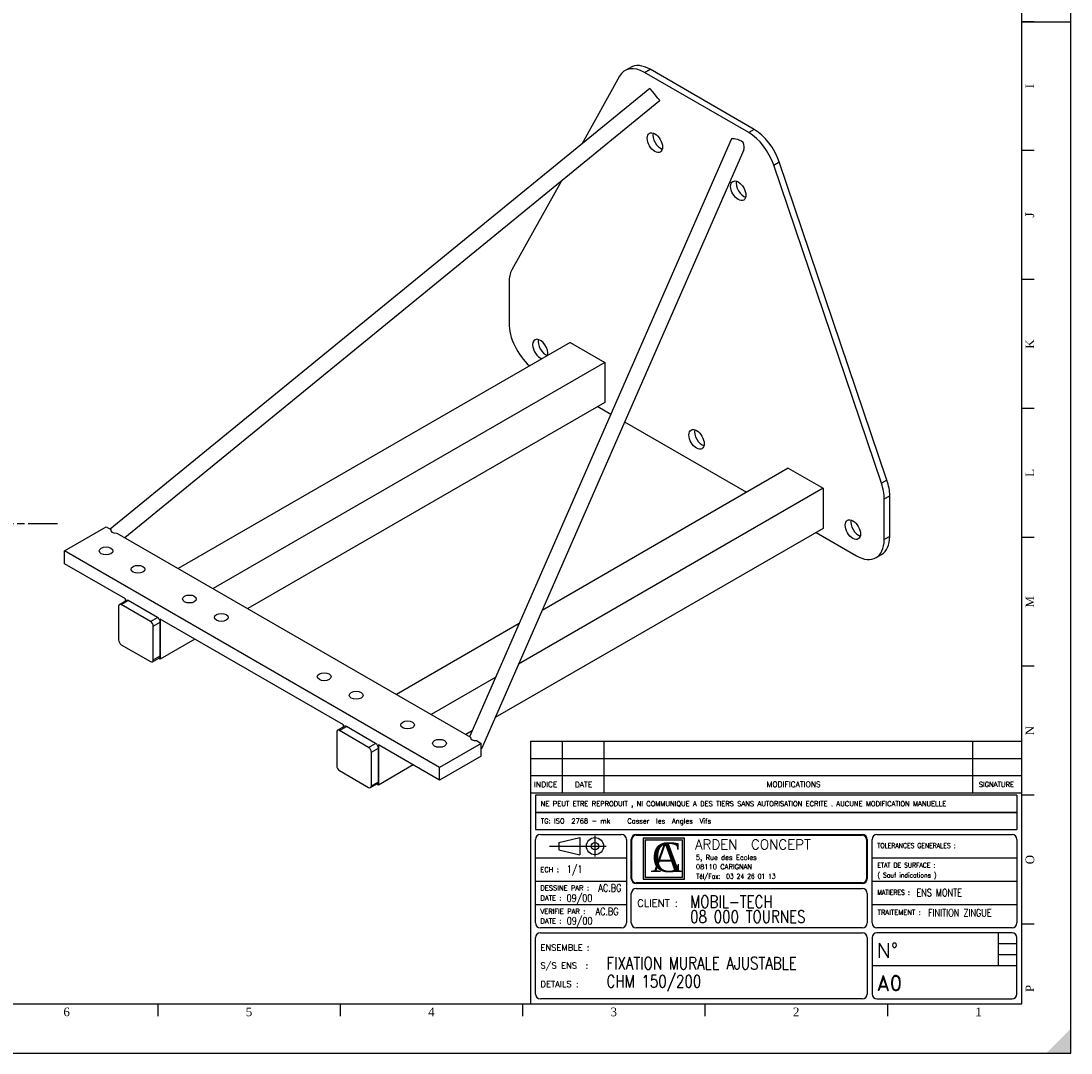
# Model space of a CAD drawing. Extents: x -155 to 1034, y -428 to 412.
# Tile 3 of 4: x 606 to 1034, y -428 to -8. Entities that reach past the tile are written whole.
import ezdxf
from ezdxf.enums import TextEntityAlignment as Align

# ---------------------------------------------------------------- set-up
doc = ezdxf.new("R2010")
doc.units = 0
doc.linetypes.add('AM_ISO08W050', pattern=[18, 12, -1.5, 3, -1.5])
doc.layers.get('0').update_dxf_attribs({"linetype": 'CONTINUOUS'})
doc.layers.add('AM_7', color=4, linetype='AM_ISO08W050')
doc.layers.add('AM_VIS', color=7, linetype='CONTINUOUS')
doc.styles.add('ISO', font='dutchi.ttf', dxfattribs={"height": 10})
doc.styles.add('ROMAND', font='ROMAND')
doc.styles.add('ROMANS', font='romans', dxfattribs={"width": 0.8})

# ---------------------------------------------------------------- blocks, each defined once
blk = doc.blocks.new('A0H')
for p, q in [((1174, 420), (1169, 420)), ((1169, 420), (1189, 420)), ((1174, 367.5), (1169, 367.5)), ((1174, 315), (1169, 315)), ((1174, 262.5), (1169, 262.5)), ((1174, 210), (1169, 210)), ((1174, 157.5), (1169, 157.5)), ((1174, 105), (1169, 105)), ((1174, 52.5), (1169, 52.5)), ((817.25, 20), (817.25, 15)), ((891.5, 20), (891.5, 15)), ((965.75, 20), (965.75, 15)), ((1040, 20), (1040, 15)), ((1114.25, 20), (1114.25, 15))]:
    blk.add_line(p, q)
for points in [[(1189, 0), (1189, 840), (0, 840), (0, 0)], [(20, 20), (1169, 20), (1169, 820), (20, 820)]]:
    blk.add_lwpolyline(points, close=True)
blk.add_solid([(1189, 0), (1189, 10), (1179, 0)])
at = {"style": 'ISO'}
for s, p in [('I', (1172.25, 393.75)), ('J', (1172.25, 341.25)), ('K', (1172.25, 288.75)), ('L', (1172.25, 236.25)), ('M', (1172.25, 183.75)), ('N', (1172.25, 131.25)), ('O', (1172.25, 78.75)), ('P', (1172.25, 26.25))]:
    blk.add_text(s, height=3.5, rotation=90, dxfattribs=at).set_placement(p, align=Align.MIDDLE)
for s, p in [('6', (780.125, 15)), ('5', (854.375, 15)), ('4', (928.625, 15)), ('3', (1002.875, 15)), ('2', (1077.125, 15)), ('1', (1151.375, 15))]:
    blk.add_text(s, height=3.5, dxfattribs=at).set_placement(p, align=Align.CENTER)
blk = doc.blocks.new('A0')
h = blk.add_hatch(color=256)
h.paths.add_polyline_path([(-157.36, 87.47), (-174.11, 87.47), (-174.11, 70.82), (-157.36, 70.82)])
h.paths.add_polyline_path([(-158.16, 86.67), (-158.16, 71.62), (-173.31, 71.62), (-173.31, 86.67)], flags=16)
h.paths.add_polyline_path([(-173.23, 70.4), (-155.95, 70.4), (-155.95, 88.79), (-173.23, 88.79)], flags=9)
h.paths.add_polyline_path([(-173.85, 70.73), (-155.33, 70.73), (-155.33, 88.73), (-173.85, 88.73)], flags=9)
at = {"color": 2}
for p, q in [((-220, 127), (-20, 127)), ((-220, 127), (-220, 20)), ((-220, 120), (-20, 120)), ((-220, 120), (-20, 120)), ((-220, 113), (-20, 113)), ((-208.47, 85.73), (-199.91, 87.73)), ((-208.47, 85.73), (-208.47, 82.73)), ((-199.91, 87.73), (-199.91, 80.73)), ((-208.47, 82.73), (-199.91, 80.73))]:
    blk.add_line(p, q, dxfattribs=at)
for p, q in [((-207, 106), (-207, 127)), ((-190, 106), (-190, 127)), ((-40, 106), (-40, 127)), ((-220, 106), (-20, 106)), ((-22, 105), (-218, 105)), ((-218, 105), (-218, 98)), ((-22, 105), (-22, 98)), ((-218, 98), (-22, 98)), ((-22, 98), (-218, 98)), ((-218, 98), (-218, 91)), ((-22, 98), (-22, 91)), ((-218, 91), (-22, 91)), ((-218, 53), (-218, 87)), ((-216, 89), (-183, 89)), ((-181, 87), (-181, 53)), ((-179, 71), (-179, 87)), ((-178.75, 71), (-178.75, 87)), ((-177, 89), (-85, 89)), ((-177, 88.75), (-85, 88.75)), ((-83.25, 87), (-83.25, 71)), ((-83, 87), (-83, 71)), ((-81, 53), (-81, 87)), ((-79, 89), (-24, 89)), ((-22, 87), (-22, 53)), ((-218, 79.5), (-181, 79.5)), ((-81, 79.5), (-22, 79.5)), ((-218, 70), (-181, 70)), ((-85, 69.25), (-177, 69.25)), ((-85, 69), (-177, 69)), ((-81, 70), (-22, 70)), ((-179, 53), (-179, 65)), ((-177, 67), (-85, 67)), ((-83, 65), (-83, 53)), ((-218, 60.5), (-181, 60.5)), ((-81, 60.5), (-22, 60.5)), ((-183, 51), (-216, 51)), ((-216, 49), (-85, 49)), ((-85, 51), (-177, 51)), ((-24, 51), (-79, 51)), ((-24, 49), (-79, 49)), ((-29.63, 49), (-29.63, 35.5)), ((-218, 24), (-218, 47)), ((-83, 47), (-83, 24)), ((-81, 47), (-81, 24)), ((-22, 44.5), (-29.63, 44.5)), ((-22, 44.5), (-29.63, 44.5)), ((-22, 24), (-22, 47)), ((-22, 40), (-29.63, 40)), ((-22, 40), (-29.63, 40)), ((-22, 35.5), (-81, 35.5)), ((-85, 22), (-216, 22)), ((-79, 22), (-24, 22))]:
    blk.add_line(p, q)
at = {"color": 1}
for p, q in [((-193.86, 88.42), (-193.86, 80.08)), ((-212.37, 84.25), (-189.17, 84.25))]:
    blk.add_line(p, q, dxfattribs=at)
for points in [[(-174.11, 70.82), (-157.36, 70.82), (-157.36, 87.47), (-174.11, 87.47)], [(-173.31, 71.62), (-158.16, 71.62), (-158.16, 86.67), (-173.31, 86.67)]]:
    blk.add_lwpolyline(points, close=True)
at = {"color": 2}
for radius in [3.5, 1.5]:
    blk.add_circle((-193.79, 84.23), radius, dxfattribs=at)
for centre, radius, start, end in [((-216, 87), 2, 90, 180), ((-183, 87), 2, 360, 90), ((-177, 87), 2, 90, 180), ((-177, 87), 1.75, 90, 180), ((-85, 87), 2, 360, 90), ((-85, 87), 1.75, 360, 90), ((-79, 87), 2, 90, 180), ((-24, 87), 2, 360, 90), ((-177, 71), 2, 180, 270), ((-177, 71), 1.75, 180, 270), ((-85, 71), 1.75, 270, 0), ((-85, 71), 2, 270, 0), ((-177, 65), 2, 90, 180), ((-85, 65), 2, 360, 90), ((-216, 53), 2, 180, 270), ((-183, 53), 2, 270, 0), ((-177, 53), 2, 180, 270), ((-85, 53), 2, 270, 0), ((-79, 53), 2, 180, 270), ((-24, 53), 2, 270, 0), ((-216, 47), 2, 90, 180), ((-85, 47), 2, 360, 90), ((-79, 47), 2, 90, 180), ((-24, 47), 2, 360, 90), ((-216, 24), 2, 180, 270), ((-85, 24), 2, 270, 0), ((-79, 24), 2, 180, 270), ((-24, 24), 2, 270, 0)]:
    blk.add_arc(centre, radius, start, end)
blk.add_blockref('A0H', (-1189, 0))
for s, height, style, p in [('INDICE', 2.25, 'ROMANS', (-218.62, 108.25)), ('DATE', 2.25, 'ROMANS', (-202.03, 108.22)), ('MODIFICATIONS', 2.25, 'ROMANS', (-123.88, 108.29)), ('NE PEUT ETRE REPRODUIT , NI COMMUNIQUE A DES TIERS SANS AUTORISATION ECRITE . AUCUNE MODIFICATION MANUELLE', 2, 'ROMANS', (-215.85, 100.5)), ('TG: ISO  2768 - mk   Casser  les  Angles  Vifs', 2, 'ROMANS', (-215.85, 93.5)), ('ECH :', 2, 'ROMANS', (-216.02, 73.7)), ('DESSINE PAR :', 2, 'ROMANS', (-216.01, 66.24)), ('DATE :', 2, 'ROMANS', (-215.99, 62.15)), ('CLIENT :', 3, 'ROMANS', (-176.62, 59.57)), ('VERIFIE PAR :', 2, 'ROMANS', (-215.99, 56.67)), ('TRAITEMENT :', 2, 'ROMANS', (-78.74, 56.25)), ('DATE :', 2, 'ROMANS', (-215.99, 52.8)), ('ENSEMBLE :', 2.5, 'ROMANS', (-216.05, 41.7)), ('S/S ENS  :', 2.5, 'ROMANS', (-215.99, 34.37)), ('A0', 6, 'ROMAND', (-79, 25.5)), ('DETAILS :', 2.5, 'ROMANS', (-215.99, 26.82))]:
    blk.add_text(s, height=height, dxfattribs=dict(at, style=style)).set_placement(p)
at = {"color": 4, "style": 'ROMANS'}
for s, p in [('SIGNATURE', (-37.53, 108.37)), ('5, Rue des Ecoles', (-152.71, 78.64))]:
    blk.add_text(s, height=2, dxfattribs=at).set_placement(p)
at = {"style": 'ISO'}
for s in ['A', 'C']:
    blk.add_text(s, height=12, dxfattribs=at).set_placement((-164.59, 73.73), align=Align.CENTER)
for s, height, style, p in [('ARDEN  CONCEPT', 4, 'ROMAND', (-153.07, 82.92)), ('08110 CARIGNAN', 2, 'ROMANS', (-152.71, 74.85)), ('N°', 6, 'ROMANS', (-79.1, 38.72))]:
    blk.add_text(s, height=height, dxfattribs=dict(style=style)).set_placement(p)
at = {"color": 2, "style": 'ROMANS', "width": 0.9}
for s, p in [('TOLERANCES GENERALES :', (-78.82, 83.48)), ('ETAT DE SURFACE :', (-78.82, 75.5)), ('( Sauf indications )', (-78.82, 71.42)), ('MATIERES :', (-78.82, 64.39))]:
    blk.add_text(s, height=2, dxfattribs=at).set_placement(p)
at = {"color": 4, "style": 'ROMANS', "width": 0.8}
blk.add_text('Tél/Fax:  03 24 26 01 13', height=2, dxfattribs=at).set_placement((-152.54, 70.99))
at = {"style": 'ROMANS', "width": 0.8}
for tag, p, height in [('12', (-41.27, 83.86), 3), ('13', (-48.85, 75.69), 3), ('11', (-205.23, 73.34), 3), ('4', (-192.4, 65.7), 3), ('5', (-205.35, 61.61), 3), ('9', (-62.91, 63.8), 3), ('14', (-155.05, 59.11), 5), ('6', (-193.56, 56.17), 3), ('15', (-155.05, 53.06), 5), ('10', (-58.21, 55.63), 3), ('7', (-205.3, 52.37), 3), ('11', (-27.96, 45.29), 3), ('1', (-189.1, 41.59), 5), ('8', (-70.34, 38.82), 5), ('2', (-189.12, 34.07), 5), ('3', (-189.1, 26.71), 5)]:
    blk.add_attdef(tag, p, '', height=height, dxfattribs=at)

msp = doc.modelspace()

# ---------------------------------------------------------------- linework, layer by layer
at = {"layer": 'AM_7'}
msp.add_line((621.332, -212.401), (230.435, -212.401), dxfattribs=at)
at = {"layer": 'AM_VIS'}
for p, q in [((852.267, -27.873), (854.53, -26.567)), ((860.267, -28.666), (862.53, -27.36)), ((902.671, -53.148), (860.267, -28.666)), ((904.933, -51.841), (862.53, -27.36)), ((850.09, -30.147), (834.69, -57.867)), ((862.473, -35.163), (642.791, -214.681)), ((866.124, -40.445), (648.718, -218.103)), ((904.933, -51.841), (902.671, -53.148)), ((895.508, -55.954), (789.083, -299.143)), ((900.653, -60.16), (793.891, -304.122)), ((912.847, -66.38), (915.11, -65.073)), ((956.699, -195.948), (912.847, -66.38)), ((958.962, -194.641), (915.11, -65.073)), ((826.28, -73.004), (806.238, -109.079)), ((805.101, -114.13), (805.101, -130.721)), ((829.991, -138.56), (670.468, -230.661)), ((829.991, -138.56), (844.134, -146.725)), ((844.134, -146.725), (684.61, -238.826)), ((844.134, -146.725), (844.134, -163.055)), ((844.134, -163.055), (698.752, -246.991)), ((841.305, -164.688), (846.589, -167.738)), ((852.166, -170.958), (901.833, -199.634)), ((918.804, -189.836), (818.583, -247.699)), ((918.804, -189.836), (932.946, -198.001)), ((958.962, -194.641), (956.699, -195.948)), ((932.946, -198.001), (809.02, -269.549)), ((932.946, -198.001), (932.946, -214.331)), ((957.836, -202.312), (960.099, -201.006)), ((957.836, -218.903), (957.836, -202.312)), ((960.099, -217.597), (960.099, -201.006)), ((624.082, -223.475), (641.053, -213.677)), ((641.053, -213.677), (642.983, -214.792)), ((645.48, -216.233), (789.36, -299.303)), ((932.946, -214.331), (799.458, -291.4)), ((930.118, -215.964), (946.523, -225.435)), ((960.099, -217.597), (957.836, -218.903)), ((776.817, -311.657), (624.082, -223.475)), ((624.082, -228.701), (624.082, -223.475)), ((954.523, -226.227), (956.785, -224.921)), ((648.972, -243.071), (624.082, -228.701)), ((646.475, -245.278), (649.303, -243.645)), ((648.972, -243.837), (648.972, -243.071)), ((646.144, -246.011), (646.144, -259.728)), ((647.275, -245.358), (650.103, -243.725)), ((659.154, -252.216), (647.275, -245.358)), ((661.983, -250.583), (650.103, -243.725)), ((659.154, -252.216), (661.983, -250.583)), ((737.785, -294.347), (663.114, -251.236)), ((663.114, -251.236), (663.114, -267.566)), ((660.286, -254.176), (663.114, -252.543)), ((660.286, -267.893), (660.286, -254.176)), ((663.114, -266.26), (663.114, -252.543)), ((809.235, -253.096), (759.281, -281.937)), ((677.256, -259.401), (663.114, -267.566)), ((647.275, -261.687), (659.154, -268.546)), ((659.954, -268.625), (662.783, -266.992)), ((660.286, -267.893), (663.114, -266.26)), ((663.114, -267.566), (662.452, -267.184)), ((799.672, -274.946), (773.423, -290.102)), ((735.288, -296.554), (738.116, -294.921)), ((737.785, -295.113), (737.785, -294.347)), ((734.956, -297.287), (734.956, -311.004)), ((736.088, -296.634), (738.916, -295.001)), ((747.967, -303.492), (736.088, -296.634)), ((750.795, -301.859), (738.916, -295.001)), ((790.11, -296.797), (787.565, -298.267)), ((747.967, -303.492), (750.795, -301.859)), ((776.817, -316.883), (751.927, -302.512)), ((751.927, -302.512), (751.927, -318.842)), ((793.788, -301.859), (776.817, -311.657)), ((791.857, -300.744), (793.788, -301.859)), ((793.788, -307.085), (793.788, -301.859)), ((749.098, -305.452), (751.927, -303.819)), ((749.098, -319.169), (749.098, -305.452)), ((751.927, -317.536), (751.927, -303.819)), ((793.788, -307.085), (776.817, -316.883)), ((766.069, -310.677), (751.927, -318.842)), ((776.817, -316.883), (776.817, -311.657)), ((736.088, -312.963), (747.967, -319.822)), ((748.767, -319.901), (751.595, -318.268)), ((749.098, -319.169), (751.927, -317.536)), ((751.927, -318.842), (751.264, -318.46))]:
    msp.add_line(p, q, dxfattribs=at)
for centre, major_axis, ratio, start_param, end_param in [((862.53, -40.423), (-8, 13.856), 0.5773503, 5.4977871, 6.2831853), ((860.267, -41.73), (-8, 13.856), 0.5773503, 5.4977871, 6.6164296), ((864.498, -37.641), (-2.025, 2.478), 0.0145887, 3.3697429, 6.2831853), ((864.498, -37.641), (-1.231, 3.039), 0.6753911, 3.3476403, 3.5757905), ((864.498, -57.237), (-2.2, 3.811), 0.5773503, 0.7853982, 7.0685835), ((866.761, -55.93), (-2.2, 3.811), 0.5773503, 0.540144, 2.6014487), ((898.439, -57.237), (2.932, -1.283), 0.338783, 0.9860695, 3.1415927), ((902.671, -66.212), (-8, 13.856), 0.5773503, 4.3791447, 5.4977871), ((904.933, -64.905), (-8, 13.856), 0.5773503, 4.3791447, 5.4977871), ((898.439, -57.237), (1.706, -3.492), 0.4807905, 0.3874723, 1.3735418), ((898.439, -76.833), (-2.2, 3.811), 0.5773503, 0.7853982, 7.0685835), ((900.702, -75.526), (-2.2, 3.811), 0.5773503, 0.540144, 2.6014487), ((816.415, -120.662), (-8, 13.856), 0.5773503, 0.3332443, 0.7853982), ((816.415, -137.253), (-8, 13.856), 0.5773503, 0.7853982, 2.0886021), ((817.829, -141.336), (-2.2, 3.811), 0.5773503, 3.7230344, 7.0685835), ((817.829, -141.336), (-2.2, 3.811), 0.5773503, 0.7853982, 2.5601509), ((820.092, -140.029), (-2.2, 3.811), 0.5773503, 0.540144, 2.5601509), ((881.469, -178.078), (-2.2, 3.811), 0.5773503, 0.7853982, 7.0685835), ((883.732, -176.772), (-2.2, 3.811), 0.5773503, 0.540144, 2.6014487), ((946.523, -195.78), (-8, 13.856), 0.5773503, 3.9269908, 4.3791447), ((948.785, -194.474), (-8, 13.856), 0.5773503, 3.9269908, 4.3791447), ((945.108, -214.821), (-2.2, 3.811), 0.5773503, 0.7853982, 7.0685835), ((947.371, -213.514), (-2.2, 3.811), 0.5773503, 0.540144, 2.6014487), ((648.756, -213.939), (5.817, 1.288), 0.3277974, 2.9273269, 4.0432852), ((948.785, -211.065), (-8, 13.856), 0.5773503, 3.1415927, 3.9269908), ((641.053, -223.475), (2.8, 0), 0.5773503, 2.3561945, 8.6393798), ((946.523, -212.371), (-8, 13.856), 0.5773503, 2.3561945, 3.9269908), ((654.063, -230.987), (2.8, 0), 0.5773503, 2.3561945, 8.6393798), ((650.103, -245.031), (-0.8, 1.386), 0.5773503, 5.4977871, 6.2831853), ((674.994, -243.071), (2.8, 0), 0.5773503, 2.3561945, 8.6393798), ((647.275, -246.664), (-0.8, 1.386), 0.5773503, 5.4977871, 7.0685835), ((661.983, -251.89), (-0.8, 1.386), 0.5773503, 3.9269908, 5.4977871), ((688.004, -250.583), (2.8, 0), 0.5773503, 2.3561945, 8.6393798), ((659.154, -253.523), (-0.8, 1.386), 0.5773503, 3.9269908, 5.4977871), ((647.275, -260.381), (-0.8, 1.386), 0.5773503, 0.7853982, 2.3561945), ((659.154, -267.24), (-0.8, 1.386), 0.5773503, 2.3561945, 3.9269908), ((661.983, -265.607), (-0.8, 1.386), 0.5773503, 3.1415927, 3.9269908), ((729.865, -274.751), (2.8, 0), 0.5773503, 2.3561945, 8.6393798), ((742.876, -282.263), (2.8, 0), 0.5773503, 2.3561945, 8.6393798), ((738.916, -296.307), (-0.8, 1.386), 0.5773503, 5.4977871, 6.2831853), ((763.806, -294.347), (2.8, 0), 0.5773503, 2.3561945, 8.6393798), ((736.088, -297.94), (-0.8, 1.386), 0.5773503, 5.4977871, 7.0685835), ((747.967, -304.798), (-0.8, 1.386), 0.5773503, 3.9269908, 5.4977871), ((750.795, -303.165), (-0.8, 1.386), 0.5773503, 3.9269908, 5.4977871), ((776.817, -301.859), (2.8, 0), 0.5773503, 2.3561945, 8.6393798), ((793.334, -297.411), (3.696, 2.648), 0.5628104, 2.83342, 3.9493783), ((790.959, -302.839), (2.932, -1.283), 0.338783, 6.1271612, 6.733581), ((736.088, -311.657), (-0.8, 1.386), 0.5773503, 0.7853982, 2.3561945), ((747.967, -318.516), (-0.8, 1.386), 0.5773503, 2.3561945, 3.9269908), ((750.795, -316.883), (-0.8, 1.386), 0.5773503, 3.1415927, 3.9269908)]:
    msp.add_ellipse(centre, major_axis=major_axis, ratio=ratio, start_param=start_param, end_param=end_param, dxfattribs=at)

# ---------------------------------------------------------------- block references
ref = msp.add_blockref('A0', (1033.891, -427.97))
ref.add_attrib('6', 'AC.BG', (840.335, -371.796), dxfattribs={"height": 3, "style": 'ROMANS', "width": 0.8})
ref.add_attrib('2', 'FIXATION MURALE AJUSTABLE', (844.775, -393.9), dxfattribs={"height": 5, "style": 'ROMANS', "width": 0.8})
ref.add_attrib('3', 'CHM 150/200', (844.794, -401.263), dxfattribs={"height": 5, "style": 'ROMANS', "width": 0.8})
ref.add_attrib('7', '09/00', (828.589, -375.596), dxfattribs={"height": 3, "style": 'ROMANS', "width": 0.8})
ref.add_attrib('15', '08 000 TOURNES', (878.839, -374.913), dxfattribs={"height": 5, "style": 'ROMANS', "width": 0.8})
ref.add_attrib('11', '1/1', (828.661, -354.63), dxfattribs={"height": 3, "style": 'ROMANS', "width": 0.8})
ref.add_attrib('5', '09/00', (828.541, -366.359), dxfattribs={"height": 3, "style": 'ROMANS', "width": 0.8})
ref.add_attrib('4', 'AC.BG', (841.491, -362.27), dxfattribs={"height": 3, "style": 'ROMANS', "width": 0.8})
ref.add_attrib('14', 'MOBIL-TECH', (878.839, -368.859), dxfattribs={"height": 5, "style": 'ROMANS', "width": 0.8})
ref.add_attrib('10', 'FINITION ZINGUE', (975.678, -372.338), dxfattribs={"height": 3, "style": 'ROMANS', "width": 0.8})
ref.add_attrib('9', 'ENS MONTE', (970.979, -364.171), dxfattribs={"height": 3, "style": 'ROMANS', "width": 0.8})

doc.saveas('drawing.dxf')
